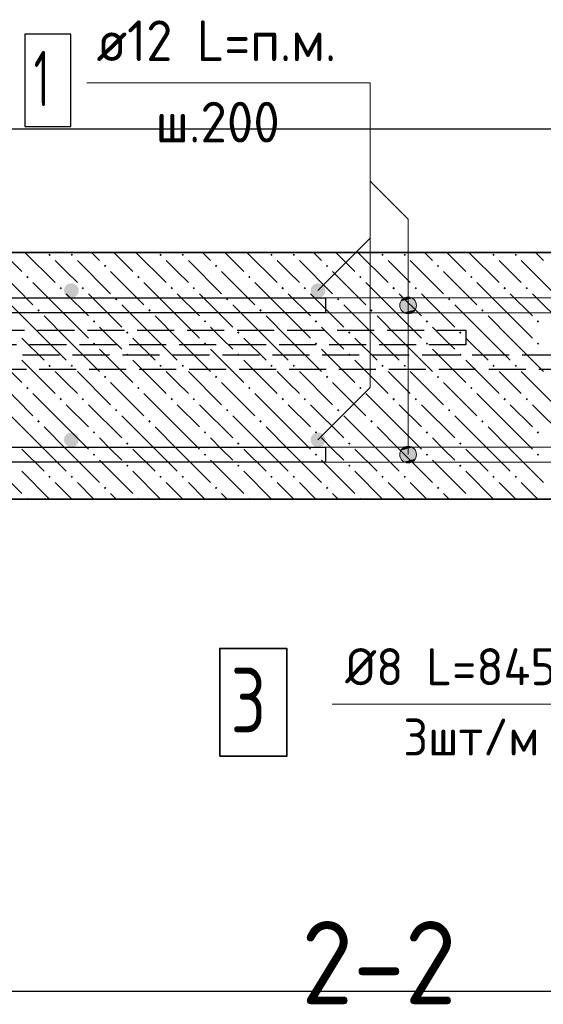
# Model space of a CAD drawing. Header units: millimetres. Extents: x 0 to 50400, y 0 to 35640.
# Tile 15 of 40: x 8703 to 12100, y 15792 to 22179. Entities that reach past the tile are written whole.
import ezdxf

# ---------------------------------------------------------------- set-up
doc = ezdxf.new("R2010")
doc.units = ezdxf.units.MM
doc.linetypes.add('______2', pattern=[324, 240, -84])
for name, color, linetype, lineweight in [('Standard', 7, 'Continuous', 25), ('ЖБ Перекрытие верхний уровень', 7, 'Continuous', 35), ('Текст_ общее', 7, 'Continuous', 25)]:
    doc.layers.add(name, color=color, linetype=linetype, lineweight=lineweight)
doc.layers.add('Обрамление П-обр. равн.', color=7, linetype='Continuous', lineweight=25, true_color=0x5f1e0f)
doc.layers.add('Фоновоя арматура Х1', color=7, linetype='Continuous', lineweight=18, true_color=0x656565)
doc.layers.add('Стена фоновая арматура Х1', color=7, linetype='______2', true_color=0xa0a0a0)
doc.styles.add('ISOCPEUR', font='txt')

msp = doc.modelspace()

# ---------------------------------------------------------------- hatches: boundary and pattern name
at = {"layer": 'ЖБ Перекрытие верхний уровень', "linetype": 'Continuous', "lineweight": 18, "transparency": 33554687}
for points in [[(8889.7, 20653.4), (8897.5, 20661.2), (8905.3, 20653.4), (8897.5, 20645.6)], [(9033.7, 20653.4), (9041.5, 20661.2), (9049.3, 20653.4), (9041.5, 20645.6)], [(9609.7, 20653.4), (9617.5, 20661.2), (9625.3, 20653.4), (9617.5, 20645.6)], [(9753.7, 20653.4), (9761.5, 20661.2), (9769.3, 20653.4), (9761.5, 20645.6)], [(10329.7, 20653.4), (10337.5, 20661.2), (10345.3, 20653.4), (10337.5, 20645.6)], [(10473.7, 20653.4), (10481.5, 20661.2), (10489.3, 20653.4), (10481.5, 20645.6)], [(11049.7, 20653.4), (11057.5, 20661.2), (11065.3, 20653.4), (11057.5, 20645.6)], [(11193.7, 20653.4), (11201.5, 20661.2), (11209.3, 20653.4), (11201.5, 20645.6)], [(11769.7, 20653.4), (11777.5, 20661.2), (11785.3, 20653.4), (11777.5, 20645.6)], [(11913.7, 20653.4), (11921.5, 20661.2), (11929.3, 20653.4), (11921.5, 20645.6)], [(9249.7, 20581.4), (9257.5, 20589.2), (9265.3, 20581.4), (9257.5, 20573.6)], [(9969.7, 20581.4), (9977.5, 20589.2), (9985.3, 20581.4), (9977.5, 20573.6)], [(10689.7, 20581.4), (10697.5, 20589.2), (10705.3, 20581.4), (10697.5, 20573.6)], [(11409.7, 20581.4), (11417.5, 20589.2), (11425.3, 20581.4), (11417.5, 20573.6)], [(8745.7, 20509.4), (8753.5, 20517.2), (8761.3, 20509.4), (8753.5, 20501.6)], [(9465.7, 20509.4), (9473.5, 20517.2), (9481.3, 20509.4), (9473.5, 20501.6)], [(10185.7, 20509.4), (10193.5, 20517.2), (10201.3, 20509.4), (10193.5, 20501.6)], [(10905.7, 20509.4), (10913.5, 20517.2), (10921.3, 20509.4), (10913.5, 20501.6)], [(11625.7, 20509.4), (11633.5, 20517.2), (11641.3, 20509.4), (11633.5, 20501.6)], [(8961.7, 20437.4), (8969.5, 20445.2), (8977.3, 20437.4), (8969.5, 20429.6)], [(9105.7, 20437.4), (9113.5, 20445.2), (9121.3, 20437.4), (9113.5, 20429.6)], [(9681.7, 20437.4), (9689.5, 20445.2), (9697.3, 20437.4), (9689.5, 20429.6)], [(9825.7, 20437.4), (9833.5, 20445.2), (9841.3, 20437.4), (9833.5, 20429.6)], [(10401.7, 20437.4), (10409.5, 20445.2), (10417.3, 20437.4), (10409.5, 20429.6)], [(10545.7, 20437.4), (10553.5, 20445.2), (10561.3, 20437.4), (10553.5, 20429.6)], [(11121.7, 20437.4), (11129.5, 20445.2), (11137.3, 20437.4), (11129.5, 20429.6)], [(11265.7, 20437.4), (11273.5, 20445.2), (11281.3, 20437.4), (11273.5, 20429.6)], [(11841.7, 20437.4), (11849.5, 20445.2), (11857.3, 20437.4), (11849.5, 20429.6)], [(11985.7, 20437.4), (11993.5, 20445.2), (12001.3, 20437.4), (11993.5, 20429.6)], [(9321.7, 20365.4), (9329.5, 20373.2), (9337.3, 20365.4), (9329.5, 20357.6)], [(10041.7, 20365.4), (10049.5, 20373.2), (10057.3, 20365.4), (10049.5, 20357.6)], [(10761.7, 20365.4), (10769.5, 20373.2), (10777.3, 20365.4), (10769.5, 20357.6)], [(11481.7, 20365.4), (11489.5, 20373.2), (11497.3, 20365.4), (11489.5, 20357.6)], [(8817.7, 20293.4), (8825.5, 20301.2), (8833.3, 20293.4), (8825.5, 20285.6)], [(9537.7, 20293.4), (9545.5, 20301.2), (9553.3, 20293.4), (9545.5, 20285.6)], [(10257.7, 20293.4), (10265.5, 20301.2), (10273.3, 20293.4), (10265.5, 20285.6)], [(10977.7, 20293.4), (10985.5, 20301.2), (10993.3, 20293.4), (10985.5, 20285.6)], [(11697.7, 20293.4), (11705.5, 20301.2), (11713.3, 20293.4), (11705.5, 20285.6)], [(9177.7, 20221.4), (9185.5, 20229.2), (9193.3, 20221.4), (9185.5, 20213.6)], [(9897.7, 20221.4), (9905.5, 20229.2), (9913.3, 20221.4), (9905.5, 20213.6)], [(10617.7, 20221.4), (10625.5, 20229.2), (10633.3, 20221.4), (10625.5, 20213.6)], [(11337.7, 20221.4), (11345.5, 20229.2), (11353.3, 20221.4), (11345.5, 20213.6)], [(12057.7, 20221.4), (12065.5, 20229.2), (12073.3, 20221.4), (12065.5, 20213.6)], [(9393.7, 20149.4), (9401.5, 20157.2), (9409.3, 20149.4), (9401.5, 20141.6)], [(10113.7, 20149.4), (10121.5, 20157.2), (10129.3, 20149.4), (10121.5, 20141.6)], [(10833.7, 20149.4), (10841.5, 20157.2), (10849.3, 20149.4), (10841.5, 20141.6)], [(11553.7, 20149.4), (11561.5, 20157.2), (11569.3, 20149.4), (11561.5, 20141.6)], [(9177.7, 20077.4), (9185.5, 20085.2), (9193.3, 20077.4), (9185.5, 20069.6)], [(9897.7, 20077.4), (9905.5, 20085.2), (9913.3, 20077.4), (9905.5, 20069.6)], [(10617.7, 20077.4), (10625.5, 20085.2), (10633.3, 20077.4), (10625.5, 20069.6)], [(11337.7, 20077.4), (11345.5, 20085.2), (11353.3, 20077.4), (11345.5, 20069.6)], [(12057.7, 20077.4), (12065.5, 20085.2), (12073.3, 20077.4), (12065.5, 20069.6)], [(9393.7, 20005.4), (9401.5, 20013.2), (9409.3, 20005.4), (9401.5, 19997.6)], [(10113.7, 20005.4), (10121.5, 20013.2), (10129.3, 20005.4), (10121.5, 19997.6)], [(10833.7, 20005.4), (10841.5, 20013.2), (10849.3, 20005.4), (10841.5, 19997.6)], [(11553.7, 20005.4), (11561.5, 20013.2), (11569.3, 20005.4), (11561.5, 19997.6)], [(8889.7, 19933.4), (8897.5, 19941.2), (8905.3, 19933.4), (8897.5, 19925.6)], [(9033.7, 19933.4), (9041.5, 19941.2), (9049.3, 19933.4), (9041.5, 19925.6)], [(9609.7, 19933.4), (9617.5, 19941.2), (9625.3, 19933.4), (9617.5, 19925.6)], [(9753.7, 19933.4), (9761.5, 19941.2), (9769.3, 19933.4), (9761.5, 19925.6)], [(10329.7, 19933.4), (10337.5, 19941.2), (10345.3, 19933.4), (10337.5, 19925.6)], [(10473.7, 19933.4), (10481.5, 19941.2), (10489.3, 19933.4), (10481.5, 19925.6)], [(11049.7, 19933.4), (11057.5, 19941.2), (11065.3, 19933.4), (11057.5, 19925.6)], [(11193.7, 19933.4), (11201.5, 19941.2), (11209.3, 19933.4), (11201.5, 19925.6)], [(11769.7, 19933.4), (11777.5, 19941.2), (11785.3, 19933.4), (11777.5, 19925.6)], [(11913.7, 19933.4), (11921.5, 19941.2), (11929.3, 19933.4), (11921.5, 19925.6)], [(9249.7, 19861.4), (9257.5, 19869.2), (9265.3, 19861.4), (9257.5, 19853.6)], [(9969.7, 19861.4), (9977.5, 19869.2), (9985.3, 19861.4), (9977.5, 19853.6)], [(10689.7, 19861.4), (10697.5, 19869.2), (10705.3, 19861.4), (10697.5, 19853.6)], [(11409.7, 19861.4), (11417.5, 19869.2), (11425.3, 19861.4), (11417.5, 19853.6)], [(8745.7, 19789.4), (8753.5, 19797.2), (8761.3, 19789.4), (8753.5, 19781.6)], [(9465.7, 19789.4), (9473.5, 19797.2), (9481.3, 19789.4), (9473.5, 19781.6)], [(10185.7, 19789.4), (10193.5, 19797.2), (10201.3, 19789.4), (10193.5, 19781.6)], [(10905.7, 19789.4), (10913.5, 19797.2), (10921.3, 19789.4), (10913.5, 19781.6)], [(11625.7, 19789.4), (11633.5, 19797.2), (11641.3, 19789.4), (11633.5, 19781.6)], [(8961.7, 19717.4), (8969.5, 19725.2), (8977.3, 19717.4), (8969.5, 19709.6)], [(9105.7, 19717.4), (9113.5, 19725.2), (9121.3, 19717.4), (9113.5, 19709.6)], [(9681.7, 19717.4), (9689.5, 19725.2), (9697.3, 19717.4), (9689.5, 19709.6)], [(9825.7, 19717.4), (9833.5, 19725.2), (9841.3, 19717.4), (9833.5, 19709.6)], [(10401.7, 19717.4), (10409.5, 19725.2), (10417.3, 19717.4), (10409.5, 19709.6)], [(10545.7, 19717.4), (10553.5, 19725.2), (10561.3, 19717.4), (10553.5, 19709.6)], [(11121.7, 19717.4), (11129.5, 19725.2), (11137.3, 19717.4), (11129.5, 19709.6)], [(11265.7, 19717.4), (11273.5, 19725.2), (11281.3, 19717.4), (11273.5, 19709.6)], [(11841.7, 19717.4), (11849.5, 19725.2), (11857.3, 19717.4), (11849.5, 19709.6)], [(11985.7, 19717.4), (11993.5, 19725.2), (12001.3, 19717.4), (11993.5, 19709.6)], [(9321.7, 19645.4), (9329.5, 19653.2), (9337.3, 19645.4), (9329.5, 19637.6)], [(10041.7, 19645.4), (10049.5, 19653.2), (10057.3, 19645.4), (10049.5, 19637.6)], [(10761.7, 19645.4), (10769.5, 19653.2), (10777.3, 19645.4), (10769.5, 19637.6)], [(11481.7, 19645.4), (11489.5, 19653.2), (11497.3, 19645.4), (11489.5, 19637.6)], [(8817.7, 19573.4), (8825.5, 19581.2), (8833.3, 19573.4), (8825.5, 19565.6)], [(9537.7, 19573.4), (9545.5, 19581.2), (9553.3, 19573.4), (9545.5, 19565.6)], [(10257.7, 19573.4), (10265.5, 19581.2), (10273.3, 19573.4), (10265.5, 19565.6)], [(10977.7, 19573.4), (10985.5, 19581.2), (10993.3, 19573.4), (10985.5, 19565.6)], [(11697.7, 19573.4), (11705.5, 19581.2), (11713.3, 19573.4), (11705.5, 19565.6)], [(9177.7, 19501.4), (9185.5, 19509.2), (9193.3, 19501.4), (9185.5, 19493.6)], [(9897.7, 19501.4), (9905.5, 19509.2), (9913.3, 19501.4), (9905.5, 19493.6)], [(10617.7, 19501.4), (10625.5, 19509.2), (10633.3, 19501.4), (10625.5, 19493.6)], [(11337.7, 19501.4), (11345.5, 19509.2), (11353.3, 19501.4), (11345.5, 19493.6)], [(12057.7, 19501.4), (12065.5, 19509.2), (12073.3, 19501.4), (12065.5, 19493.6)], [(9393.7, 19429.4), (9401.5, 19437.2), (9409.3, 19429.4), (9401.5, 19421.6)], [(10113.7, 19429.4), (10121.5, 19437.2), (10129.3, 19429.4), (10121.5, 19421.6)], [(10833.7, 19429.4), (10841.5, 19437.2), (10849.3, 19429.4), (10841.5, 19421.6)], [(11553.7, 19429.4), (11561.5, 19437.2), (11569.3, 19429.4), (11561.5, 19421.6)], [(9177.7, 19357.4), (9185.5, 19365.2), (9193.3, 19357.4), (9185.5, 19349.6)], [(9897.7, 19357.4), (9905.5, 19365.2), (9913.3, 19357.4), (9905.5, 19349.6)], [(10617.7, 19357.4), (10625.5, 19365.2), (10633.3, 19357.4), (10625.5, 19349.6)], [(11337.7, 19357.4), (11345.5, 19365.2), (11353.3, 19357.4), (11345.5, 19349.6)], [(12057.7, 19357.4), (12065.5, 19365.2), (12073.3, 19357.4), (12065.5, 19349.6)], [(9393.7, 19285.4), (9401.5, 19293.2), (9409.3, 19285.4), (9401.5, 19277.6)], [(10113.7, 19285.4), (10121.5, 19293.2), (10129.3, 19285.4), (10121.5, 19277.6)], [(10833.7, 19285.4), (10841.5, 19293.2), (10849.3, 19285.4), (10841.5, 19277.6)], [(11553.7, 19285.4), (11561.5, 19293.2), (11569.3, 19285.4), (11561.5, 19277.6)], [(8889.7, 19213.4), (8897.5, 19221.2), (8905.3, 19213.4), (8897.5, 19205.6)], [(9033.7, 19213.4), (9041.5, 19221.2), (9049.3, 19213.4), (9041.5, 19205.6)], [(9609.7, 19213.4), (9617.5, 19221.2), (9625.3, 19213.4), (9617.5, 19205.6)], [(9753.7, 19213.4), (9761.5, 19221.2), (9769.3, 19213.4), (9761.5, 19205.6)], [(10329.7, 19213.4), (10337.5, 19221.2), (10345.3, 19213.4), (10337.5, 19205.6)], [(10473.7, 19213.4), (10481.5, 19221.2), (10489.3, 19213.4), (10481.5, 19205.6)], [(11049.7, 19213.4), (11057.5, 19221.2), (11065.3, 19213.4), (11057.5, 19205.6)], [(11193.7, 19213.4), (11201.5, 19221.2), (11209.3, 19213.4), (11201.5, 19205.6)], [(11769.7, 19213.4), (11777.5, 19221.2), (11785.3, 19213.4), (11777.5, 19205.6)], [(11913.7, 19213.4), (11921.5, 19221.2), (11929.3, 19213.4), (11921.5, 19205.6)], [(9249.7, 19141.4), (9257.5, 19149.2), (9265.3, 19141.4), (9257.5, 19133.6)], [(9969.7, 19141.4), (9977.5, 19149.2), (9985.3, 19141.4), (9977.5, 19133.6)], [(10689.7, 19141.4), (10697.5, 19149.2), (10705.3, 19141.4), (10697.5, 19133.6)], [(11409.7, 19141.4), (11417.5, 19149.2), (11425.3, 19141.4), (11417.5, 19133.6)], [(8745.9, 19069.6), (8753.5, 19077.2), (8761.1, 19069.6)], [(9465.9, 19069.6), (9473.5, 19077.2), (9481.1, 19069.6)], [(10185.9, 19069.6), (10193.5, 19077.2), (10201.1, 19069.6)], [(10905.9, 19069.6), (10913.5, 19077.2), (10921.1, 19069.6)], [(11625.9, 19069.6), (11633.5, 19077.2), (11641.1, 19069.6)]]:
    msp.add_hatch(color=7, dxfattribs=at).paths.add_polyline_path(points, flags=16)
at = {"layer": 'Текст_ общее', "linetype": 'Continuous', "lineweight": 13, "transparency": 33554687}
for points in [[(11196.2, 20372), (11250.2, 20372), (11223.2, 20379.6)], [(11169.2, 20325.6), (11277.2, 20325.6), (11269.6, 20352.6)], [(11169.2, 20325.6), (11269.6, 20352.6), (11176.7, 20352.6)], [(11176.7, 20298.6), (11277.2, 20325.6), (11169.2, 20325.6)], [(11176.7, 20352.6), (11269.6, 20352.6), (11250.2, 20372)], [(11176.7, 20352.6), (11250.2, 20372), (11196.2, 20372)], [(11176.7, 20298.6), (11269.6, 20298.6), (11277.2, 20325.6)], [(11196.2, 20279.1), (11269.6, 20298.6), (11176.7, 20298.6)], [(11196.2, 20279.1), (11250.2, 20279.1), (11269.6, 20298.6)], [(11250.2, 20279.1), (11196.2, 20279.1), (11223.2, 20271.6)], [(11169.2, 19357.6), (11277.2, 19357.6), (11269.6, 19384.6)], [(11169.2, 19357.6), (11269.6, 19384.6), (11176.7, 19384.6)], [(11176.7, 19330.6), (11277.2, 19357.6), (11169.2, 19357.6)], [(11176.7, 19384.6), (11269.6, 19384.6), (11250.2, 19404)], [(11176.7, 19384.6), (11250.2, 19404), (11196.2, 19404)], [(11176.7, 19330.6), (11269.6, 19330.6), (11277.2, 19357.6)], [(11196.2, 19404), (11250.2, 19404), (11223.2, 19411.6)], [(11196.2, 19311.1), (11269.6, 19330.6), (11176.7, 19330.6)], [(11196.2, 19311.1), (11250.2, 19311.1), (11269.6, 19330.6)], [(11250.2, 19311.1), (11196.2, 19311.1), (11223.2, 19303.6)]]:
    msp.add_hatch(color=7, dxfattribs=at).paths.add_polyline_path(points)
at = {"layer": 'Фоновоя арматура Х1', "linetype": 'Continuous', "lineweight": 18, "transparency": 33554687}
for points in [[(9086.5, 20421.6), (9082.8, 20439.9), (9072.4, 20455.5), (9056.8, 20465.9), (9038.5, 20469.6), (9020.1, 20465.9), (9004.5, 20455.5), (8994.1, 20439.9), (8990.5, 20421.6), (8994.1, 20403.2), (9004.5, 20387.6), (9020.1, 20377.2), (9038.5, 20373.6), (9056.8, 20377.2), (9072.4, 20387.6), (9082.8, 20403.2)], [(10686.5, 20421.6), (10682.8, 20439.9), (10672.4, 20455.5), (10656.8, 20465.9), (10638.5, 20469.6), (10620.1, 20465.9), (10604.5, 20455.5), (10594.1, 20439.9), (10590.5, 20421.6), (10594.1, 20403.2), (10604.5, 20387.6), (10620.1, 20377.2), (10638.5, 20373.6), (10656.8, 20377.2), (10672.4, 20387.6), (10682.8, 20403.2)], [(9086.5, 19453.6), (9082.8, 19471.9), (9072.4, 19487.5), (9056.8, 19497.9), (9038.5, 19501.6), (9020.1, 19497.9), (9004.5, 19487.5), (8994.1, 19471.9), (8990.5, 19453.6), (8994.1, 19435.2), (9004.5, 19419.6), (9020.1, 19409.2), (9038.5, 19405.6), (9056.8, 19409.2), (9072.4, 19419.6), (9082.8, 19435.2)], [(10686.5, 19453.6), (10682.8, 19471.9), (10672.4, 19487.5), (10656.8, 19497.9), (10638.5, 19501.6), (10620.1, 19497.9), (10604.5, 19487.5), (10594.1, 19471.9), (10590.5, 19453.6), (10594.1, 19435.2), (10604.5, 19419.6), (10620.1, 19409.2), (10638.5, 19405.6), (10656.8, 19409.2), (10672.4, 19419.6), (10682.8, 19435.2)]]:
    msp.add_hatch(color=7, dxfattribs=at).paths.add_polyline_path(points)

# ---------------------------------------------------------------- linework, layer by layer
at = {"layer": 'Standard', "color": 7, "linetype": 'Continuous', "lineweight": 13, "transparency": 33554687}
for points in [[(10638.5, 20421.6), (10977.9, 20761), (10977.9, 21769.5), (9137.9, 21769.5)], [(10638.5, 19453.6), (10977.9, 19793), (10977.9, 20921)], [(10731.5, 17738.3), (12993.6, 17738.3), (12993.6, 19726.7)]]:
    msp.add_lwpolyline(points, dxfattribs=at)
at = {"layer": 'Standard', "color": 254, "linetype": 'Continuous', "lineweight": -3, "true_color": 0xc4c4ff, "transparency": 33554687}
msp.add_lwpolyline([(4750.5, 15877.6), (15781.9, 15877.6), (15781.9, 21469.6), (4750.5, 21469.6), (4750.5, 15877.6)], dxfattribs=at)
at = {"layer": 'ЖБ Перекрытие верхний уровень', "color": 7, "linetype": 'Continuous', "lineweight": 35, "transparency": 33554687}
for p, q in [((14981.9, 20669.6), (5550.5, 20669.6)), ((7550.5, 19069.6), (14981.9, 19069.6))]:
    msp.add_line(p, q, dxfattribs=at)
at = {"layer": 'ЖБ Перекрытие верхний уровень', "color": 9, "linetype": 'Continuous', "lineweight": 18, "true_color": 0xc7c7c7, "transparency": 33554687}
for p, q in [((8593.3, 20669.6), (8717.5, 20545.4)), ((8737.3, 20669.6), (8933.5, 20473.4)), ((9169.3, 20669.6), (9221.5, 20617.4)), ((9313.3, 20669.6), (9437.5, 20545.4)), ((9457.3, 20669.6), (9653.5, 20473.4)), ((9889.3, 20669.6), (9941.5, 20617.4)), ((10033.3, 20669.6), (10157.5, 20545.4)), ((10177.3, 20669.6), (10373.5, 20473.4)), ((10609.3, 20669.6), (10661.5, 20617.4)), ((10753.3, 20669.6), (10877.5, 20545.4)), ((10897.3, 20669.6), (11093.5, 20473.4)), ((11329.3, 20669.6), (11381.5, 20617.4)), ((11473.3, 20669.6), (11597.5, 20545.4)), ((11617.3, 20669.6), (11813.5, 20473.4)), ((12049.3, 20669.6), (12101.5, 20617.4)), ((9005.5, 20545.4), (8933.5, 20617.4)), ((9077.5, 20617.4), (9293.5, 20401.4)), ((9725.5, 20545.4), (9653.5, 20617.4)), ((9797.5, 20617.4), (10013.5, 20401.4)), ((10445.5, 20545.4), (10373.5, 20617.4)), ((10517.5, 20617.4), (10733.5, 20401.4)), ((11165.5, 20545.4), (11093.5, 20617.4)), ((11237.5, 20617.4), (11453.5, 20401.4)), ((11885.5, 20545.4), (11813.5, 20617.4)), ((11957.5, 20617.4), (12173.5, 20401.4)), ((8573.5, 20545.4), (8789.5, 20329.4)), ((9077.5, 20473.4), (9005.5, 20545.4)), ((9293.5, 20545.4), (9509.5, 20329.4)), ((9797.5, 20473.4), (9725.5, 20545.4)), ((10013.5, 20545.4), (10229.5, 20329.4)), ((10517.5, 20473.4), (10445.5, 20545.4)), ((10733.5, 20545.4), (10949.5, 20329.4)), ((11237.5, 20473.4), (11165.5, 20545.4)), ((11453.5, 20545.4), (11669.5, 20329.4)), ((11957.5, 20473.4), (11885.5, 20545.4)), ((9005.5, 20257.4), (8789.5, 20473.4)), ((9725.5, 20257.4), (9509.5, 20473.4)), ((10445.5, 20257.4), (10229.5, 20473.4)), ((11165.5, 20257.4), (10949.5, 20473.4)), ((11885.5, 20257.4), (11669.5, 20473.4)), ((9005.5, 20401.4), (9149.5, 20257.4)), ((9149.5, 20401.4), (9365.5, 20185.4)), ((9725.5, 20401.4), (9869.5, 20257.4)), ((9869.5, 20401.4), (10085.5, 20185.4)), ((10445.5, 20401.4), (10589.5, 20257.4)), ((10589.5, 20401.4), (10805.5, 20185.4)), ((11165.5, 20401.4), (11309.5, 20257.4)), ((11309.5, 20401.4), (11525.5, 20185.4)), ((11885.5, 20401.4), (12029.5, 20257.4)), ((12029.5, 20401.4), (12245.5, 20185.4)), ((8861.5, 20113.4), (8645.5, 20329.4)), ((9581.5, 20113.4), (9365.5, 20329.4)), ((10301.5, 20113.4), (10085.5, 20329.4)), ((11021.5, 20113.4), (10805.5, 20329.4)), ((11741.5, 20113.4), (11525.5, 20329.4)), ((8861.5, 20257.4), (9005.5, 20113.4)), ((9005.5, 20257.4), (9149.5, 20113.4)), ((9581.5, 20257.4), (9725.5, 20113.4)), ((9725.5, 20257.4), (9869.5, 20113.4)), ((10301.5, 20257.4), (10445.5, 20113.4)), ((10445.5, 20257.4), (10589.5, 20113.4)), ((11021.5, 20257.4), (11165.5, 20113.4)), ((11165.5, 20257.4), (11309.5, 20113.4)), ((11741.5, 20257.4), (11885.5, 20113.4)), ((11885.5, 20257.4), (12029.5, 20113.4)), ((9293.5, 20113.4), (9221.5, 20185.4)), ((10013.5, 20113.4), (9941.5, 20185.4)), ((10733.5, 20113.4), (10661.5, 20185.4)), ((11453.5, 20113.4), (11381.5, 20185.4)), ((8717.5, 20113.4), (8861.5, 19969.4)), ((8861.5, 20113.4), (9005.5, 19969.4)), ((9005.5, 20113.4), (9221.5, 19897.4)), ((9365.5, 20041.4), (9293.5, 20113.4)), ((9437.5, 20113.4), (9581.5, 19969.4)), ((9581.5, 20113.4), (9725.5, 19969.4)), ((9725.5, 20113.4), (9941.5, 19897.4)), ((10085.5, 20041.4), (10013.5, 20113.4)), ((10157.5, 20113.4), (10301.5, 19969.4)), ((10301.5, 20113.4), (10445.5, 19969.4)), ((10445.5, 20113.4), (10661.5, 19897.4)), ((10805.5, 20041.4), (10733.5, 20113.4)), ((10877.5, 20113.4), (11021.5, 19969.4)), ((11021.5, 20113.4), (11165.5, 19969.4)), ((11165.5, 20113.4), (11381.5, 19897.4)), ((11525.5, 20041.4), (11453.5, 20113.4)), ((11597.5, 20113.4), (11741.5, 19969.4)), ((11741.5, 20113.4), (11885.5, 19969.4)), ((11885.5, 20113.4), (12101.5, 19897.4)), ((8501.5, 20041.4), (8717.5, 19825.4)), ((9221.5, 20041.4), (9437.5, 19825.4)), ((9941.5, 20041.4), (10157.5, 19825.4)), ((10661.5, 20041.4), (10877.5, 19825.4)), ((11381.5, 20041.4), (11597.5, 19825.4)), ((8717.5, 19969.4), (8933.5, 19753.4)), ((9437.5, 19969.4), (9653.5, 19753.4)), ((10157.5, 19969.4), (10373.5, 19753.4)), ((10877.5, 19969.4), (11093.5, 19753.4)), ((11597.5, 19969.4), (11813.5, 19753.4)), ((9005.5, 19825.4), (8933.5, 19897.4)), ((9077.5, 19897.4), (9293.5, 19681.4)), ((9725.5, 19825.4), (9653.5, 19897.4)), ((9797.5, 19897.4), (10013.5, 19681.4)), ((10445.5, 19825.4), (10373.5, 19897.4)), ((10517.5, 19897.4), (10733.5, 19681.4)), ((11165.5, 19825.4), (11093.5, 19897.4)), ((11237.5, 19897.4), (11453.5, 19681.4)), ((11885.5, 19825.4), (11813.5, 19897.4)), ((11957.5, 19897.4), (12173.5, 19681.4)), ((8573.5, 19825.4), (8789.5, 19609.4)), ((9077.5, 19753.4), (9005.5, 19825.4)), ((9293.5, 19825.4), (9509.5, 19609.4)), ((9797.5, 19753.4), (9725.5, 19825.4)), ((10013.5, 19825.4), (10229.5, 19609.4)), ((10517.5, 19753.4), (10445.5, 19825.4)), ((10733.5, 19825.4), (10949.5, 19609.4)), ((11237.5, 19753.4), (11165.5, 19825.4)), ((11453.5, 19825.4), (11669.5, 19609.4)), ((11957.5, 19753.4), (11885.5, 19825.4)), ((9005.5, 19537.4), (8789.5, 19753.4)), ((9725.5, 19537.4), (9509.5, 19753.4)), ((10445.5, 19537.4), (10229.5, 19753.4)), ((11165.5, 19537.4), (10949.5, 19753.4)), ((11885.5, 19537.4), (11669.5, 19753.4)), ((9005.5, 19681.4), (9149.5, 19537.4)), ((9149.5, 19681.4), (9365.5, 19465.4)), ((9725.5, 19681.4), (9869.5, 19537.4)), ((9869.5, 19681.4), (10085.5, 19465.4)), ((10445.5, 19681.4), (10589.5, 19537.4)), ((10589.5, 19681.4), (10805.5, 19465.4)), ((11165.5, 19681.4), (11309.5, 19537.4)), ((11309.5, 19681.4), (11525.5, 19465.4)), ((11885.5, 19681.4), (12029.5, 19537.4)), ((12029.5, 19681.4), (12245.5, 19465.4)), ((8861.5, 19393.4), (8645.5, 19609.4)), ((9581.5, 19393.4), (9365.5, 19609.4)), ((10301.5, 19393.4), (10085.5, 19609.4)), ((11021.5, 19393.4), (10805.5, 19609.4)), ((11741.5, 19393.4), (11525.5, 19609.4)), ((8861.5, 19537.4), (9005.5, 19393.4)), ((9005.5, 19537.4), (9149.5, 19393.4)), ((9581.5, 19537.4), (9725.5, 19393.4)), ((9725.5, 19537.4), (9869.5, 19393.4)), ((10301.5, 19537.4), (10445.5, 19393.4)), ((10445.5, 19537.4), (10589.5, 19393.4)), ((11021.5, 19537.4), (11165.5, 19393.4)), ((11165.5, 19537.4), (11309.5, 19393.4)), ((11741.5, 19537.4), (11885.5, 19393.4)), ((11885.5, 19537.4), (12029.5, 19393.4)), ((9293.5, 19393.4), (9221.5, 19465.4)), ((10013.5, 19393.4), (9941.5, 19465.4)), ((10733.5, 19393.4), (10661.5, 19465.4)), ((11453.5, 19393.4), (11381.5, 19465.4)), ((8717.5, 19393.4), (8861.5, 19249.4)), ((8861.5, 19393.4), (9005.5, 19249.4)), ((9005.5, 19393.4), (9221.5, 19177.4)), ((9365.5, 19321.4), (9293.5, 19393.4)), ((9437.5, 19393.4), (9581.5, 19249.4)), ((9581.5, 19393.4), (9725.5, 19249.4)), ((9725.5, 19393.4), (9941.5, 19177.4)), ((10085.5, 19321.4), (10013.5, 19393.4)), ((10157.5, 19393.4), (10301.5, 19249.4)), ((10301.5, 19393.4), (10445.5, 19249.4)), ((10445.5, 19393.4), (10661.5, 19177.4)), ((10805.5, 19321.4), (10733.5, 19393.4)), ((10877.5, 19393.4), (11021.5, 19249.4)), ((11021.5, 19393.4), (11165.5, 19249.4)), ((11165.5, 19393.4), (11381.5, 19177.4)), ((11525.5, 19321.4), (11453.5, 19393.4)), ((11597.5, 19393.4), (11741.5, 19249.4)), ((11741.5, 19393.4), (11885.5, 19249.4)), ((11885.5, 19393.4), (12101.5, 19177.4)), ((8501.5, 19321.4), (8717.5, 19105.4)), ((9221.5, 19321.4), (9437.5, 19105.4)), ((9941.5, 19321.4), (10157.5, 19105.4)), ((10661.5, 19321.4), (10877.5, 19105.4)), ((11381.5, 19321.4), (11597.5, 19105.4)), ((8717.5, 19249.4), (8897.3, 19069.6)), ((9437.5, 19249.4), (9617.3, 19069.6)), ((10157.5, 19249.4), (10337.3, 19069.6)), ((10877.5, 19249.4), (11057.3, 19069.6)), ((11597.5, 19249.4), (11777.3, 19069.6)), ((9005.5, 19105.4), (8933.5, 19177.4)), ((9077.5, 19177.4), (9185.3, 19069.6)), ((9725.5, 19105.4), (9653.5, 19177.4)), ((9797.5, 19177.4), (9905.3, 19069.6)), ((10445.5, 19105.4), (10373.5, 19177.4)), ((10517.5, 19177.4), (10625.3, 19069.6)), ((11165.5, 19105.4), (11093.5, 19177.4)), ((11237.5, 19177.4), (11345.3, 19069.6)), ((11885.5, 19105.4), (11813.5, 19177.4)), ((11957.5, 19177.4), (12065.3, 19069.6)), ((9041.3, 19069.6), (9005.5, 19105.4)), ((9293.5, 19105.4), (9329.3, 19069.6)), ((9761.3, 19069.6), (9725.5, 19105.4)), ((10013.5, 19105.4), (10049.3, 19069.6)), ((10481.3, 19069.6), (10445.5, 19105.4)), ((10733.5, 19105.4), (10769.3, 19069.6)), ((11201.3, 19069.6), (11165.5, 19105.4)), ((11453.5, 19105.4), (11489.3, 19069.6)), ((11921.3, 19069.6), (11885.5, 19105.4))]:
    msp.add_line(p, q, dxfattribs=at)
at = {"layer": 'Обрамление П-обр. равн.', "color": 38, "linetype": 'Continuous', "lineweight": 25, "true_color": 0x5f1e0f, "transparency": 33554687}
for points in [[(6064.7, 20373.6), (10686.5, 20373.6), (10686.5, 20277.6)], [(6064.7, 20373.6), (10686.5, 20373.6), (10686.5, 20277.6)], [(6064.7, 20373.6), (10686.5, 20373.6), (10686.5, 20277.6)], [(10686.5, 20277.6), (6071.3, 20277.6)], [(10686.5, 20277.6), (6071.3, 20277.6)], [(10686.5, 20277.6), (6071.3, 20277.6)], [(6071.3, 19405.6), (10686.5, 19405.6), (10686.5, 19309.6), (6064.7, 19309.6)], [(6071.3, 19405.6), (10686.5, 19405.6), (10686.5, 19309.6), (6064.7, 19309.6)], [(6071.3, 19405.6), (10686.5, 19405.6), (10686.5, 19309.6), (6064.7, 19309.6)]]:
    msp.add_lwpolyline(points, dxfattribs=at)
at = {"layer": 'Стена фоновая арматура Х1', "color": 253, "linetype": '______2', "lineweight": -3, "true_color": 0xa0a0a0, "transparency": 33554687}
for points in [[(5902.5, 16629.6), (5902.5, 20165.6), (11598.5, 20165.6), (11598.5, 20069.6), (5998.5, 20069.6), (5998.5, 16629.6), (5902.5, 16629.6)], [(5902.5, 16629.6), (5902.5, 20165.6), (11598.5, 20165.6), (11598.5, 20069.6), (5998.5, 20069.6), (5998.5, 16629.6), (5902.5, 16629.6)], [(5902.5, 16629.6), (5902.5, 20165.6), (11598.5, 20165.6), (11598.5, 20069.6), (5998.5, 20069.6), (5998.5, 16629.6), (5902.5, 16629.6)], [(7102.5, 16629.6), (7102.5, 20005.6), (12958.5, 20005.6), (12958.5, 19909.6), (7198.5, 19909.6), (7198.5, 16629.6), (7102.5, 16629.6)], [(7102.5, 16629.6), (7102.5, 20005.6), (12958.5, 20005.6), (12958.5, 19909.6), (7198.5, 19909.6), (7198.5, 16629.6), (7102.5, 16629.6)], [(7102.5, 16629.6), (7102.5, 20005.6), (12958.5, 20005.6), (12958.5, 19909.6), (7198.5, 19909.6), (7198.5, 16629.6), (7102.5, 16629.6)]]:
    msp.add_lwpolyline(points, dxfattribs=at)
at = {"layer": 'Текст_ общее', "color": 7, "linetype": 'Continuous', "lineweight": 13, "transparency": 33554687}
for p, q in [((11223.2, 20379.6), (11223.2, 20379.6)), ((11169.2, 20325.6), (11169.2, 20325.6)), ((11223.2, 19357.6), (11223.2, 20325.6)), ((11277.2, 20325.6), (11277.2, 20325.6)), ((11223.2, 20271.6), (11223.2, 20271.6)), ((11169.2, 19357.6), (11169.2, 19357.6)), ((11223.2, 19411.6), (11223.2, 19411.6)), ((11277.2, 19357.6), (11277.2, 19357.6)), ((11223.2, 19303.6), (11223.2, 19303.6))]:
    msp.add_line(p, q, dxfattribs=at)
msp.add_lwpolyline([(11223.2, 20325.6), (11223.2, 20885.6), (10977.9, 21130.9)], dxfattribs=at)
at = {"layer": 'Текст_ общее', "color": 7, "linetype": 'Continuous', "lineweight": 35, "transparency": 33554687}
msp.add_lwpolyline([(10001.5, 17400.9), (10435.5, 17400.9), (10435.5, 18100.8), (10001.5, 18100.8), (10001.5, 17400.9)], dxfattribs=at)
at = {"layer": 'Текст_ общее', "color": 7, "linetype": 'Continuous', "lineweight": 13, "transparency": 33554687}
for centre in [(11223.2, 20325.6), (11223.2, 19357.6)]:
    msp.add_circle(centre, 54, dxfattribs=at)
at = {"layer": 'Фоновоя арматура Х1', "color": 7, "linetype": 'Continuous', "lineweight": 25, "transparency": 33554687}
msp.add_lwpolyline([(8735.9, 21485.5), (9035.9, 21485.5), (9035.9, 22085.5), (8735.9, 22085.5), (8735.9, 21485.5)], dxfattribs=at)
msp.add_lwpolyline([(8735.9, 21485.5), (9035.9, 21485.5), (9035.9, 22085.5), (8735.9, 22085.5), (8735.9, 21485.5)], dxfattribs=at)
msp.add_lwpolyline([(8735.9, 21485.5), (9035.9, 21485.5), (9035.9, 22085.5), (8735.9, 22085.5), (8735.9, 21485.5)], dxfattribs=at)
at = {"layer": 'Фоновоя арматура Х1', "color": 251, "linetype": 'Continuous', "lineweight": 18, "true_color": 0x656565, "transparency": 33554687}
for points in [[(5790.5, 20373.6), (15029.9, 20373.6), (15029.9, 20277.6), (5790.5, 20277.6), (5790.5, 20373.6)], [(5790.5, 20373.6), (15029.9, 20373.6), (15029.9, 20277.6), (5790.5, 20277.6), (5790.5, 20373.6)], [(5790.5, 20373.6), (15029.9, 20373.6), (15029.9, 20277.6), (5790.5, 20277.6), (5790.5, 20373.6)], [(5790.5, 19405.6), (15029.9, 19405.6), (15029.9, 19309.6), (5790.5, 19309.6), (5790.5, 19405.6)], [(5790.5, 19405.6), (15029.9, 19405.6), (15029.9, 19309.6), (5790.5, 19309.6), (5790.5, 19405.6)], [(5790.5, 19405.6), (15029.9, 19405.6), (15029.9, 19309.6), (5790.5, 19309.6), (5790.5, 19405.6)]]:
    msp.add_lwpolyline(points, dxfattribs=at)

# ---------------------------------------------------------------- texts
at = {"layer": 'Standard', "color": 7, "linetype": 'Continuous', "lineweight": 18, "transparency": 33554687, "char_height": 240, "attachment_point": 7, "style": 'ISOCPEUR'}
for s, insert, width in [('\\W0.97;Ø8 L=845мм', (10814.4, 17861.7), 1915.939), ('\\W0.95;3шт/м', (11192.4, 17405.7), 1073.786)]:
    msp.add_mtext(s, dxfattribs=dict(at, insert=insert, width=width))
at = {"layer": 'Standard', "color": 7, "linetype": 'Continuous', "lineweight": 50, "transparency": 33554687, "insert": (10530.5, 15791.6), "char_height": 540, "width": 1379.418, "attachment_point": 7, "style": 'ISOCPEUR'}
msp.add_mtext('\\W0.91;2-2', dxfattribs=at)
at = {"layer": 'Текст_ общее', "color": 7, "linetype": 'Continuous', "lineweight": 35, "transparency": 33554687, "insert": (10071.5, 17554.9), "char_height": 420, "width": 456.982, "attachment_point": 7, "style": 'ISOCPEUR'}
msp.add_mtext('\\W0.78;3', dxfattribs=at)
at = {"layer": 'Фоновоя арматура Х1', "color": 7, "linetype": 'Continuous', "lineweight": 13, "transparency": 33554687, "attachment_point": 7, "style": 'ISOCPEUR'}
for s, insert, char_height, width in [('\\W0.94;ø12 L=п.м. ', (9201.9, 21910.3), 264, 1918.977), ('\\W0.56;1', (8795.9, 21617.5), 360, 280.011), ('\\W0.56;1', (8795.9, 21617.5), 360, 280.011), ('\\W0.56;1', (8795.9, 21617.5), 360, 280.011), ('\\W0.95;ш.200 ', (9584.7, 21382.4), 264, 1154.563)]:
    msp.add_mtext(s, dxfattribs=dict(at, insert=insert, char_height=char_height, width=width))

doc.saveas('drawing.dxf')
